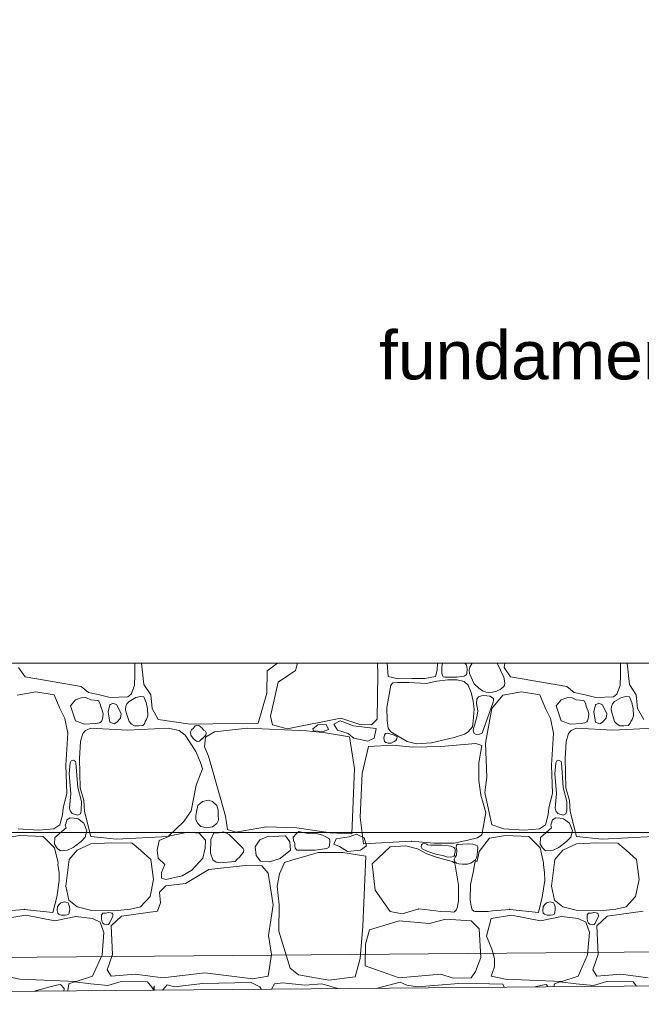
# Model space of a CAD drawing. Header units: millimetres. Extents: x -573548 to 674770, y -184010 to -47794.
# Tile 148 of 181: x 113894 to 115814, y -105553 to -102510. Entities that reach past the tile are written whole.
import ezdxf
from ezdxf.enums import TextEntityAlignment as Align

# ---------------------------------------------------------------- set-up
doc = ezdxf.new("R2010")
doc.units = ezdxf.units.MM
for name, color, linetype, lineweight in [('A.02 RZUT PIWNICY_is$0$_HATCH_Nr_pióra__18', 8, 'Continuous', 9), ('A.02 RZUT PIWNICY_is$0$OBRYS PARTERU#1_Nr_pióra__1', 8, 'Continuous', 9), ('A.02 RZUT PIWNICY_is$0$opisy inne_Nr_pióra__1', 8, 'Continuous', 9), ('A.02 RZUT PIWNICY_is$0$Structural - Bearing_Nr_pióra__21', 8, 'Continuous', 9), ('A.02 RZUT PIWNICY_is$0$Structural - Grid', 8, 'Continuous', 9), ('A.02 RZUT PIWNICY_is$0$Structural - Grid_Nr_pióra__17', 8, 'Continuous', 9)]:
    doc.layers.add(name, color=color, linetype=linetype, lineweight=lineweight)
doc.styles.add('A.02 RZUT PIWNICY_is$0$STYL_AUTOMATYCZNY_1', font='arial.ttf')

# ---------------------------------------------------------------- blocks, each defined once
blk = doc.blocks.new('*X106')
at = {"layer": 'A.02 RZUT PIWNICY_is$0$_HATCH_Nr_pióra__18'}
for p, q in [((114819.6, -104533.9), (114820, -104498.1)), ((114840.6, -104498.1), (114847.4, -104564.7)), ((115228.8, -104521.7), (115260.8, -104498.1)), ((115322.1, -104498.1), (115316.3, -104520.9)), ((115570.6, -104532.5), (115569.9, -104498.1)), ((115599.1, -104498.1), (115602.8, -104539.9)), ((115753.7, -104519.8), (115755.3, -104498.1)), ((115770.3, -104498.1), (115768.3, -104509.2)), ((115840.2, -104499.4), (115839.3, -104498.1)), ((115844.8, -104504.6), (115840.2, -104499.4)), ((115862.4, -104498.1), (115854.3, -104510.4)), ((115960, -104541.3), (115939.6, -104498.1)), ((115963.3, -104498.1), (115960.6, -104511.4)), ((116319.6, -104533.9), (116320, -104498.1)), ((116340.6, -104498.1), (116347.4, -104564.7)), ((114460.6, -104511.4), (114480.8, -104541.1)), ((114818.8, -104567.5), (114819.6, -104533.9)), ((115227.2, -104591.5), (115228.8, -104521.7)), ((115316.3, -104520.9), (115262.7, -104556.8)), ((115568.1, -104671.6), (115570.6, -104532.5)), ((115749, -104539.9), (115753.7, -104519.8)), ((115768.3, -104509.2), (115768, -104529.4)), ((115768, -104529.4), (115770.6, -104536.5)), ((115837.6, -104538.2), (115843, -104534.3)), ((115843, -104534.3), (115845, -104531)), ((115846.3, -104514.6), (115844.8, -104504.6)), ((115845, -104531), (115846.3, -104514.6)), ((115854.3, -104510.4), (115852.3, -104519.5)), ((115852.3, -104519.5), (115853.9, -104530.6)), ((115853.9, -104530.6), (115867.7, -104562.6)), ((115960.6, -104511.4), (115980.8, -104541.1)), ((116318.8, -104567.5), (116319.6, -104533.9)), ((114480.8, -104541.1), (114654.2, -104570.6)), ((114847.4, -104564.7), (114868.9, -104596.4)), ((115262.7, -104556.8), (115239.1, -104662.1)), ((115602.8, -104539.9), (115633.2, -104546.8)), ((115616.9, -104559.2), (115610.6, -104566.1)), ((115631.9, -104558.6), (115616.9, -104559.2)), ((115666.7, -104558.1), (115631.9, -104558.6)), ((115633.2, -104546.8), (115675.6, -104546.2)), ((115719.7, -104561.4), (115666.7, -104558.1)), ((115675.6, -104546.2), (115715.8, -104546.1)), ((115715.8, -104546.1), (115749, -104539.9)), ((115753, -104554.1), (115719.7, -104561.4)), ((115786.9, -104549.4), (115753, -104554.1)), ((115770.6, -104536.5), (115772.2, -104540.4)), ((115772.2, -104540.4), (115777.1, -104541.3)), ((115777.1, -104541.3), (115814.8, -104541.3)), ((115815.4, -104549.9), (115786.9, -104549.4)), ((115814.8, -104541.3), (115830.4, -104540)), ((115837.4, -104554.8), (115815.4, -104549.9)), ((115830.4, -104540), (115837.6, -104538.2)), ((115849.3, -104566.1), (115837.4, -104554.8)), ((115867.7, -104562.6), (115882.4, -104575.3)), ((115962.9, -104559.5), (115960, -104541.3)), ((115961.8, -104567.3), (115962.9, -104559.5)), ((115980.8, -104541.1), (116154.2, -104570.6)), ((116347.4, -104564.7), (116368.9, -104596.4)), ((114514.3, -104586.9), (114456.5, -104597.7)), ((114571.2, -104596), (114514.3, -104586.9)), ((114654.2, -104570.6), (114677.1, -104588.8)), ((114677.1, -104588.8), (114706.8, -104595.7)), ((114798.7, -104602.2), (114808.8, -104593.7)), ((114808.8, -104593.7), (114818.8, -104567.5)), ((115201.2, -104683.9), (115227.2, -104591.5)), ((115610.6, -104566.1), (115598.6, -104635.9)), ((115859.1, -104588.9), (115849.3, -104566.1)), ((115864.7, -104615.6), (115859.1, -104588.9)), ((115882.4, -104575.3), (115894, -104584.3)), ((115894, -104584.3), (115905.3, -104588.5)), ((115905.3, -104588.5), (115912.3, -104589)), ((115912.3, -104589), (115924.4, -104588.1)), ((115924.4, -104588.1), (115937, -104585.1)), ((115937, -104585.1), (115948.9, -104579.9)), ((115948.9, -104579.9), (115959, -104571.7)), ((116014.3, -104586.9), (115956.5, -104597.7)), ((115959, -104571.7), (115961.8, -104567.3)), ((116071.2, -104596), (116014.3, -104586.9)), ((116154.2, -104570.6), (116177.1, -104588.8)), ((116177.1, -104588.8), (116206.8, -104595.7)), ((116298.7, -104602.2), (116308.8, -104593.7)), ((116308.8, -104593.7), (116318.8, -104567.5)), ((114588.2, -104638.1), (114571.2, -104596)), ((114636.5, -104611.3), (114621.2, -104630.7)), ((114654.1, -104605.3), (114636.5, -104611.3)), ((114667.4, -104604.3), (114654.1, -104605.3)), ((114670.3, -104605.6), (114667.4, -104604.3)), ((114683.5, -104611.3), (114670.3, -104605.6)), ((114705.1, -104613.8), (114683.5, -104611.3)), ((114709.1, -104615.8), (114705.1, -104613.8)), ((114706.8, -104595.7), (114743.5, -104604.1)), ((114713, -104625), (114709.1, -104615.8)), ((114714.5, -104632.8), (114713, -104625)), ((114753.1, -104621.6), (114743, -104627)), ((114743.5, -104604.1), (114798.7, -104602.2)), ((114764.8, -104627), (114753.1, -104621.6)), ((114795.2, -104623.8), (114792.6, -104632.7)), ((114802, -104616.7), (114795.2, -104623.8)), ((114823.2, -104604.2), (114802, -104616.7)), ((114837.8, -104601), (114823.2, -104604.2)), ((114848.1, -104602.4), (114837.8, -104601)), ((114852.3, -104612.5), (114848.1, -104602.4)), ((114855.3, -104620.3), (114852.3, -104612.5)), ((114858.8, -104639.1), (114855.3, -104620.3)), ((114868.9, -104596.4), (114873, -104638.1)), ((115867.8, -104640.9), (115864.7, -104615.6)), ((115876.5, -104610.1), (115875.4, -104622.9)), ((115875.4, -104622.9), (115879.2, -104646.2)), ((115881.7, -104602.9), (115876.5, -104610.1)), ((115890.5, -104599.3), (115881.7, -104602.9)), ((115898.4, -104598.3), (115890.5, -104599.3)), ((115892.5, -104714.5), (115927.1, -104619.4)), ((115916, -104600.2), (115898.4, -104598.3)), ((115927.3, -104607.7), (115916, -104600.2)), ((115956.5, -104597.7), (115922.2, -104638.1)), ((115927.1, -104619.4), (115927.8, -104612.3)), ((115927.8, -104612.3), (115927.3, -104607.7)), ((116088.2, -104638.1), (116071.2, -104596)), ((116136.5, -104611.3), (116121.2, -104630.7)), ((116154.1, -104605.3), (116136.5, -104611.3)), ((116167.4, -104604.3), (116154.1, -104605.3)), ((116170.3, -104605.6), (116167.4, -104604.3)), ((116183.5, -104611.3), (116170.3, -104605.6)), ((116205.1, -104613.8), (116183.5, -104611.3)), ((116209.1, -104615.8), (116205.1, -104613.8)), ((116206.8, -104595.7), (116243.5, -104604.1)), ((116213, -104625), (116209.1, -104615.8)), ((116214.5, -104632.8), (116213, -104625)), ((116253.1, -104621.6), (116243, -104627)), ((116243.5, -104604.1), (116298.7, -104602.2)), ((116264.8, -104627), (116253.1, -104621.6)), ((116295.2, -104623.8), (116292.6, -104632.7)), ((116302, -104616.7), (116295.2, -104623.8)), ((116323.2, -104604.2), (116302, -104616.7)), ((116337.8, -104601), (116323.2, -104604.2)), ((116348.1, -104602.4), (116337.8, -104601)), ((116352.3, -104612.5), (116348.1, -104602.4)), ((116355.3, -104620.3), (116352.3, -104612.5)), ((116358.8, -104639.1), (116355.3, -104620.3)), ((116368.9, -104596.4), (116373, -104638.1)), ((114603.4, -104669.1), (114588.2, -104638.1)), ((114621.2, -104630.7), (114636.5, -104676.9)), ((114719.7, -104646.3), (114714.5, -104632.8)), ((114722.3, -104656.3), (114719.7, -104646.3)), ((114743, -104627), (114737.6, -104648.9)), ((114737.6, -104648.9), (114743, -104680.6)), ((114778, -104655.1), (114764.8, -104627)), ((114776, -104668.3), (114778, -104655.1)), ((114792.6, -104632.7), (114791.3, -104641.5)), ((114791.3, -104641.5), (114792.9, -104651.3)), ((114792.9, -104651.3), (114802, -104678.6)), ((114859.8, -104661.3), (114858.8, -104639.1)), ((114873, -104638.1), (114892.4, -104672)), ((115598.6, -104635.9), (115599.1, -104675.5)), ((115865.2, -104677.8), (115867.8, -104640.9)), ((115879.2, -104646.2), (115877.3, -104658.6)), ((115922.2, -104638.1), (115902.8, -104745.5)), ((116103.4, -104669.1), (116088.2, -104638.1)), ((116121.2, -104630.7), (116136.5, -104676.9)), ((116219.7, -104646.3), (116214.5, -104632.8)), ((116222.3, -104656.3), (116219.7, -104646.3)), ((116243, -104627), (116237.6, -104648.9)), ((116237.6, -104648.9), (116243, -104680.6)), ((116278, -104655.1), (116264.8, -104627)), ((116276, -104668.3), (116278, -104655.1)), ((116292.6, -104632.7), (116291.3, -104641.5)), ((116291.3, -104641.5), (116292.9, -104651.3)), ((116292.9, -104651.3), (116302, -104678.6)), ((116359.8, -104661.3), (116358.8, -104639.1)), ((116373, -104638.1), (116392.4, -104672)), ((114612.9, -104714.5), (114603.4, -104669.1)), ((114636.5, -104676.9), (114664.5, -104686.4)), ((114664.5, -104686.4), (114698.4, -104684.4)), ((114698.4, -104684.4), (114710.3, -104682.3)), ((114710.3, -104682.3), (114716.1, -104680)), ((114716.1, -104680), (114717.8, -104676.9)), ((114717.8, -104676.9), (114720.1, -104670.3)), ((114720.1, -104670.3), (114722.3, -104656.3)), ((114743, -104680.6), (114756, -104686.1)), ((114756, -104686.1), (114764.8, -104680.6)), ((114764.8, -104680.6), (114776, -104668.3)), ((114802, -104678.6), (114809.7, -104686.9)), ((114847.3, -104688.1), (114850.3, -104684.1)), ((114850.3, -104684.1), (114852.3, -104678.6)), ((114852.3, -104678.6), (114856, -104672.2)), ((114856, -104672.2), (114859.8, -104661.3)), ((114892.4, -104672), (114991, -104687.3)), ((114991, -104687.3), (115201.2, -104683.9)), ((115239.1, -104662.1), (115245.3, -104688.9)), ((115290.7, -104701.3), (115455.9, -104668.3)), ((115454.3, -104676.2), (115434.2, -104686.5)), ((115434.2, -104686.5), (115446, -104705.1)), ((115495.6, -104691.9), (115454.3, -104676.2)), ((115455.9, -104668.3), (115515.3, -104688.1)), ((115550.8, -104688.9), (115568.1, -104671.6)), ((115599.1, -104675.5), (115602.4, -104698.8)), ((115862.6, -104695.3), (115865.2, -104677.8)), ((115874.7, -104672.9), (115864.5, -104704.3)), ((115877.3, -104658.6), (115874.7, -104672.9)), ((116112.9, -104714.5), (116103.4, -104669.1)), ((116136.5, -104676.9), (116164.5, -104686.4)), ((116164.5, -104686.4), (116198.4, -104684.4)), ((116198.4, -104684.4), (116210.3, -104682.3)), ((116210.3, -104682.3), (116216.1, -104680)), ((116216.1, -104680), (116217.8, -104676.9)), ((116217.8, -104676.9), (116220.1, -104670.3)), ((116220.1, -104670.3), (116222.3, -104656.3)), ((116243, -104680.6), (116256, -104686.1)), ((116256, -104686.1), (116264.8, -104680.6)), ((116264.8, -104680.6), (116276, -104668.3)), ((116302, -104678.6), (116309.7, -104686.9)), ((116347.3, -104688.1), (116350.3, -104684.1)), ((116350.3, -104684.1), (116352.3, -104678.6)), ((116352.3, -104678.6), (116356, -104672.2)), ((116356, -104672.2), (116359.8, -104661.3)), ((114606.7, -104813.2), (114612.9, -104714.5)), ((114659.2, -104716.1), (114652.1, -104740.9)), ((114667.8, -104706.2), (114659.2, -104716.1)), ((114684.3, -104698.8), (114667.8, -104706.2)), ((114796.6, -104705), (114684.3, -104698.8)), ((114922.4, -104698.8), (114796.6, -104705)), ((114809.7, -104686.9), (114818.4, -104691.6)), ((114818.4, -104691.6), (114830.8, -104691.7)), ((114830.8, -104691.7), (114844.5, -104691.4)), ((114844.5, -104691.4), (114847.3, -104688.1)), ((114956.8, -104706.2), (114922.4, -104698.8)), ((114975.8, -104721.1), (114956.8, -104706.2)), ((114995, -104704.9), (114991.5, -104710.4)), ((114991.5, -104710.4), (114993.3, -104720.8)), ((115001, -104698.8), (114995, -104704.9)), ((115006.5, -104691.7), (115001, -104698.8)), ((115011.8, -104689.5), (115006.5, -104691.7)), ((115017.1, -104690.6), (115011.8, -104689.5)), ((115027.8, -104698.8), (115017.1, -104690.6)), ((115032.4, -104705.3), (115027.8, -104698.8)), ((115037.3, -104707.9), (115032.4, -104705.3)), ((115040.4, -104713.2), (115037.3, -104707.9)), ((115066.2, -104710.8), (115038.5, -104727.3)), ((115039.6, -104720.4), (115040.4, -104713.2)), ((115168.1, -104698.8), (115066.2, -104710.8)), ((115350.2, -104707.9), (115168.1, -104698.8)), ((115245.3, -104688.9), (115290.7, -104701.3)), ((115408.4, -104713.3), (115350.2, -104707.9)), ((115369.5, -104701.7), (115384.7, -104689.4)), ((115371.9, -104707.1), (115369.5, -104701.7)), ((115401.9, -104709.5), (115371.9, -104707.1)), ((115384.7, -104689.4), (115411.2, -104688.4)), ((115418, -104703.1), (115401.9, -104709.5)), ((115483, -104726.4), (115408.4, -104713.3)), ((115411.2, -104688.4), (115418, -104703.1)), ((115446, -104705.1), (115478.9, -104715.9)), ((115478.9, -104715.9), (115496.1, -104730.6)), ((115537.8, -104697.7), (115495.6, -104691.9)), ((115515.3, -104688.1), (115550.8, -104688.9)), ((115565.2, -104700.7), (115537.8, -104697.7)), ((115558.9, -104730.6), (115565.2, -104700.7)), ((115594.3, -104715.4), (115591.5, -104720.5)), ((115601, -104714.3), (115594.3, -104715.4)), ((115620.5, -104720.5), (115601, -104714.3)), ((115602.4, -104698.8), (115610.6, -104710.3)), ((115610.6, -104710.3), (115641.2, -104729.5)), ((115838.3, -104718.1), (115849.3, -104710.3)), ((115849.3, -104710.3), (115862.6, -104695.3)), ((115864.5, -104704.3), (115866.8, -104714.9)), ((115866.8, -104714.9), (115873.9, -104718.7)), ((115884.2, -104718.2), (115892.5, -104714.5)), ((116106.7, -104813.2), (116112.9, -104714.5)), ((116159.2, -104716.1), (116152.1, -104740.9)), ((116167.8, -104706.2), (116159.2, -104716.1)), ((116184.3, -104698.8), (116167.8, -104706.2)), ((116296.6, -104705), (116184.3, -104698.8)), ((116422.4, -104698.8), (116296.6, -104705)), ((116309.7, -104686.9), (116318.4, -104691.6)), ((116318.4, -104691.6), (116330.8, -104691.7)), ((116330.8, -104691.7), (116344.5, -104691.4)), ((116344.5, -104691.4), (116347.3, -104688.1)), ((114652.1, -104740.9), (114649.3, -104792.9)), ((115008.4, -104771), (114975.8, -104721.1)), ((114993.3, -104720.8), (115001, -104731.8)), ((115001, -104731.8), (115010.3, -104739.2)), ((115010.3, -104739.2), (115015, -104740.6)), ((115015, -104740.6), (115019.9, -104739.1)), ((115019.9, -104739.1), (115023.3, -104735.6)), ((115023.3, -104735.6), (115027.8, -104731.8)), ((115027.8, -104731.8), (115039.6, -104720.4)), ((115038.5, -104727.3), (115035.6, -104756.6)), ((115498, -104823.5), (115483, -104726.4)), ((115496.1, -104730.6), (115539.2, -104739.4)), ((115539.2, -104739.4), (115558.9, -104730.6)), ((115591.5, -104720.5), (115588.7, -104729.7)), ((115588.7, -104729.7), (115591.5, -104740.7)), ((115591.5, -104740.7), (115595.5, -104743.6)), ((115595.5, -104743.6), (115602.2, -104745.2)), ((115602.2, -104745.2), (115612.1, -104745.7)), ((115612.1, -104745.7), (115620.5, -104740.7)), ((115629.9, -104726.5), (115620.5, -104720.5)), ((115620.5, -104740.7), (115626.6, -104737.2)), ((115626.6, -104737.2), (115629.4, -104732.6)), ((115629.4, -104732.6), (115629.9, -104726.5)), ((115641.2, -104729.5), (115661.6, -104740.7)), ((115661.6, -104740.7), (115690.1, -104747.3)), ((115690.1, -104747.3), (115736.6, -104744.7)), ((115736.6, -104744.7), (115771.5, -104736.1)), ((115873.3, -104746.3), (115764.6, -104755.7)), ((115771.5, -104736.1), (115805.8, -104728.6)), ((115805.8, -104728.6), (115838.3, -104718.1)), ((115891.5, -104753.1), (115873.3, -104746.3)), ((115873.9, -104718.7), (115884.2, -104718.2)), ((115902.8, -104745.5), (115906.9, -104850.7)), ((116152.1, -104740.9), (116149.3, -104792.9)), ((115022.8, -104804.9), (115008.4, -104771)), ((115035.6, -104756.6), (115047.4, -104785.9)), ((115541.8, -104756.1), (115522.4, -104839)), ((115616.5, -104751.6), (115541.8, -104756.1)), ((115678.7, -104758.5), (115616.5, -104751.6)), ((115764.6, -104755.7), (115678.7, -104758.5)), ((115883, -104806.6), (115891.5, -104753.1)), ((114620.4, -104806.6), (114617.3, -104840.2)), ((114623.5, -104800.7), (114620.4, -104806.6)), ((114630.1, -104798.3), (114623.5, -104800.7)), ((114636.4, -104802.5), (114630.1, -104798.3)), ((114638.1, -104806.6), (114636.4, -104802.5)), ((114643.4, -104882.3), (114638.1, -104806.6)), ((114649.3, -104792.9), (114651.3, -104883.3)), ((115028.6, -104824.7), (115022.8, -104804.9)), ((115047.4, -104785.9), (115083.1, -104912.2)), ((115882.1, -104860.8), (115883, -104806.6)), ((116120.4, -104806.6), (116117.3, -104840.2)), ((116123.5, -104800.7), (116120.4, -104806.6)), ((116130.1, -104798.3), (116123.5, -104800.7)), ((116136.4, -104802.5), (116130.1, -104798.3)), ((116138.1, -104806.6), (116136.4, -104802.5)), ((116143.4, -104882.3), (116138.1, -104806.6)), ((116149.3, -104792.9), (116151.3, -104883.3)), ((114610, -104900.7), (114606.7, -104813.2)), ((115009.6, -104875.5), (115028.6, -104824.7)), ((115490.1, -105026.2), (115498, -104823.5)), ((116110, -104900.7), (116106.7, -104813.2)), ((114617.3, -104840.2), (114621.9, -104901)), ((115522.4, -104839), (115515.9, -104974.7)), ((115888.5, -104906.1), (115882.1, -104860.8)), ((115906.9, -104850.7), (115901.2, -104898.2)), ((116117.3, -104840.2), (116121.9, -104901)), ((114654.7, -104925.7), (114643.4, -104882.3)), ((114651.3, -104883.3), (114662.5, -104923)), ((114993.9, -104954.7), (115009.6, -104875.5)), ((115901.2, -104898.2), (115922.2, -104998.1)), ((116154.7, -104925.7), (116143.4, -104882.3)), ((116151.3, -104883.3), (116162.5, -104923)), ((114598.9, -104945.7), (114610, -104900.7)), ((114621.9, -104901), (114618.3, -104947)), ((114654.5, -104954.7), (114654.7, -104925.7)), ((114662.5, -104923), (114664.5, -104957.2)), ((115029.4, -104926.4), (115014.8, -104938.3)), ((115046.4, -104921.5), (115029.4, -104926.4)), ((115060.2, -104925.7), (115046.4, -104921.5)), ((115073.5, -104938.3), (115060.2, -104925.7)), ((115083.1, -104912.2), (115100.4, -104971.7)), ((115895.5, -104931.4), (115888.5, -104906.1)), ((116098.9, -104945.7), (116110, -104900.7)), ((116121.9, -104901), (116118.3, -104947)), ((116154.5, -104954.7), (116154.7, -104925.7)), ((116162.5, -104923), (116164.5, -104957.2)), ((114596.8, -104967.1), (114598.9, -104945.7)), ((114618.3, -104947), (114620.4, -104954.7)), ((114620.4, -104954.7), (114626.5, -104963.3)), ((114651.6, -104964.1), (114654.5, -104954.7)), ((114664.5, -104957.2), (114684.3, -105034.4)), ((114971.6, -104988.2), (114993.9, -104954.7)), ((115010.1, -104957.8), (115008.2, -104969.9)), ((115014.8, -104938.3), (115010.1, -104957.8)), ((115077.3, -104952.7), (115073.5, -104938.3)), ((115077.8, -104968.3), (115077.3, -104952.7)), ((115904.4, -104961.4), (115895.5, -104931.4)), ((116096.8, -104967.1), (116098.9, -104945.7)), ((116118.3, -104947), (116120.4, -104954.7)), ((116120.4, -104954.7), (116126.5, -104963.3)), ((116151.6, -104964.1), (116154.5, -104954.7)), ((116164.5, -104957.2), (116184.3, -105034.4)), ((114588.2, -104998.1), (114596.8, -104967.1)), ((114610.3, -104982.5), (114607.3, -104991.5)), ((114620.4, -104975.9), (114610.3, -104982.5)), ((114632.7, -104977.4), (114620.4, -104975.9)), ((114626.5, -104963.3), (114643.1, -104968.4)), ((114644.4, -104979.3), (114632.7, -104977.4)), ((114643.1, -104968.4), (114651.6, -104964.1)), ((114662.8, -104993.1), (114644.4, -104979.3)), ((114922.4, -105034.4), (114971.6, -104988.2)), ((115008.2, -104969.9), (115008, -104982.3)), ((115008, -104982.3), (115014.8, -104993.5)), ((115073.5, -104993.5), (115077.9, -104983.3)), ((115077.9, -104983.3), (115077.8, -104968.3)), ((115100.4, -104971.7), (115106.2, -105012.5)), ((115515.9, -104974.7), (115525.9, -105056.4)), ((115891.5, -105028.7), (115904.4, -104961.4)), ((116088.2, -104998.1), (116096.8, -104967.1)), ((116110.3, -104982.5), (116107.3, -104991.5)), ((116120.4, -104975.9), (116110.3, -104982.5)), ((116132.7, -104977.4), (116120.4, -104975.9)), ((116126.5, -104963.3), (116143.1, -104968.4)), ((116144.4, -104979.3), (116132.7, -104977.4)), ((116143.1, -104968.4), (116151.6, -104964.1)), ((116162.8, -104993.1), (116144.4, -104979.3)), ((114459.4, -105010.9), (114522.1, -105014.6)), ((114522.1, -105014.6), (114570, -105010.9)), ((114570, -105010.9), (114588.2, -104998.1)), ((114607.3, -105006.8), (114572.7, -105037.5)), ((114607.3, -104991.5), (114605, -104998.6)), ((114605, -104998.6), (114607.3, -105006.8)), ((114671.7, -105016.5), (114662.8, -104993.1)), ((114667, -105036.6), (114671.7, -105016.5)), ((114984, -105020.8), (114929.1, -105032.4)), ((115019.1, -105023.7), (114984, -105020.8)), ((115014.8, -104993.5), (115023.5, -105002.9)), ((115023.5, -105002.9), (115042.1, -105007.5)), ((115042.1, -105007.5), (115059.8, -105004.1)), ((115059.8, -105004.1), (115073.5, -104993.5)), ((115094.3, -105019.3), (115079.9, -105023)), ((115111.6, -105027.8), (115094.3, -105019.3)), ((115106.2, -105012.5), (115132.2, -105021.2)), ((115132.2, -105021.2), (115226.3, -105003.9)), ((115226.3, -105003.9), (115320, -105007.2)), ((115320, -105007.2), (115423.7, -105022.9)), ((115326, -105018.5), (115320, -105024.1)), ((115339, -105021.5), (115326, -105018.5)), ((115922.2, -104998.1), (115959.4, -105010.9)), ((115959.4, -105010.9), (116022.1, -105014.6)), ((116022.1, -105014.6), (116070, -105010.9)), ((116070, -105010.9), (116088.2, -104998.1)), ((116107.3, -105006.8), (116072.7, -105037.5)), ((116107.3, -104991.5), (116105, -104998.6)), ((116105, -104998.6), (116107.3, -105006.8)), ((116171.7, -105016.5), (116162.8, -104993.1)), ((116167, -105036.6), (116171.7, -105016.5)), ((114415.2, -105039), (114465.1, -105031.1)), ((114465.1, -105031.1), (114537, -105034.4)), ((114537, -105034.4), (114571.9, -105069.5)), ((114572.7, -105037.5), (114571.7, -105057.8)), ((114629.3, -105068.4), (114653.7, -105049.6)), ((114653.7, -105049.6), (114667, -105036.6)), ((114684.3, -105034.4), (114763.2, -105042.7)), ((114763.2, -105042.7), (114922.4, -105034.4)), ((114894.9, -105046), (114888.6, -105075.9)), ((114929.1, -105032.4), (114894.9, -105046)), ((115037.7, -105045.1), (115019.1, -105023.7)), ((115037.3, -105069.9), (115037.7, -105045.1)), ((115054.4, -105043.1), (115053.8, -105085.6)), ((115063.7, -105022.4), (115054.4, -105043.1)), ((115079.9, -105023), (115063.7, -105022.4)), ((115154.5, -105070.7), (115111.6, -105027.8)), ((115205.7, -105043.9), (115191.9, -105066.2)), ((115227.2, -105034.8), (115205.7, -105043.9)), ((115285, -105032.4), (115227.2, -105034.8)), ((115298.6, -105050.1), (115285, -105032.4)), ((115300.9, -105076.1), (115298.6, -105050.1)), ((115320, -105024.1), (115308.5, -105036)), ((115308.5, -105036), (115309.5, -105047.9)), ((115309.5, -105047.9), (115314.3, -105054.8)), ((115356.8, -105024.4), (115339, -105021.5)), ((115377, -105024.1), (115356.8, -105024.4)), ((115399.9, -105030.1), (115377, -105024.1)), ((115409.7, -105035.6), (115399.9, -105030.1)), ((115419, -105040.1), (115409.7, -105035.6)), ((115422.5, -105044), (115419, -105040.1)), ((115422.6, -105052.5), (115422.5, -105044)), ((115423.7, -105022.9), (115490.1, -105026.2)), ((115434.3, -105057.9), (115442.1, -105041.6)), ((115442.1, -105041.6), (115482.4, -105035.6)), ((115482.4, -105035.6), (115504.1, -105026.6)), ((115504.1, -105026.6), (115528.2, -105038.6)), ((115525.9, -105056.4), (115673.7, -105048.9)), ((115528.2, -105038.6), (115536, -105063.3)), ((115673.7, -105048.9), (115744, -105054.2)), ((115806.8, -105054.2), (115848.5, -105045.9)), ((115848.5, -105045.9), (115878.8, -105038.7)), ((115878.8, -105038.7), (115891.5, -105028.7)), ((115883.7, -105080.1), (115915.2, -105039)), ((115915.2, -105039), (115965.1, -105031.1)), ((115965.1, -105031.1), (116037, -105034.4)), ((116037, -105034.4), (116071.9, -105069.5)), ((116072.7, -105037.5), (116071.7, -105057.8)), ((116129.3, -105068.4), (116153.7, -105049.6)), ((116153.7, -105049.6), (116167, -105036.6)), ((116184.3, -105034.4), (116263.2, -105042.7)), ((116263.2, -105042.7), (116422.4, -105034.4)), ((114571.7, -105057.8), (114578.8, -105068.8)), ((114571.9, -105069.5), (114582.6, -105115.1)), ((114578.8, -105068.8), (114588.8, -105078.3)), ((114588.8, -105078.3), (114611.7, -105076.5)), ((114611.7, -105076.5), (114629.3, -105068.4)), ((114642.2, -105076.5), (114617.1, -105105)), ((114684.3, -105057.1), (114642.2, -105076.5)), ((114747.1, -105053.8), (114684.3, -105057.1)), ((114811.5, -105054.2), (114747.1, -105053.8)), ((114837.1, -105076.5), (114811.5, -105054.2)), ((114869.3, -105105.4), (114837.1, -105076.5)), ((114888.6, -105075.9), (114892, -105100.9)), ((115030.1, -105100.6), (115037.3, -105069.9)), ((115156.1, -105075.1), (115154.5, -105070.7)), ((115155.1, -105082.1), (115156.1, -105075.1)), ((115191.9, -105066.2), (115194.6, -105093)), ((115268.9, -105101.7), (115300.9, -105076.1)), ((115314.3, -105054.8), (115314.1, -105062.1)), ((115314.1, -105062.1), (115315, -105070.5)), ((115315, -105070.5), (115320, -105076.1)), ((115320, -105076.1), (115377, -105076.1)), ((115377, -105076.1), (115413.3, -105071.6)), ((115413.3, -105071.6), (115419.8, -105067.2)), ((115419.8, -105067.2), (115421.7, -105059.2)), ((115421.7, -105059.2), (115422.6, -105052.5)), ((115451.7, -105065.1), (115434.3, -105057.9)), ((115477, -105080.7), (115451.7, -105065.1)), ((115517.3, -105075.9), (115477, -105080.7)), ((115536, -105063.3), (115517.3, -105075.9)), ((115608.2, -105065.6), (115552.7, -105118.4)), ((115656.8, -105062.9), (115608.2, -105065.6)), ((115693.1, -105072.7), (115656.8, -105062.9)), ((115721.7, -105087.4), (115693.1, -105072.7)), ((115705.4, -105059.8), (115704.3, -105066.4)), ((115704.3, -105066.4), (115707.1, -105072.7)), ((115708.3, -105056.5), (115705.4, -105059.8)), ((115707.1, -105072.7), (115725.1, -105080.2)), ((115714.3, -105055.9), (115708.3, -105056.5)), ((115718.6, -105056.7), (115714.3, -105055.9)), ((115721.9, -105058.3), (115718.6, -105056.7)), ((115723.6, -105060.2), (115721.9, -105058.3)), ((115734.4, -105061.1), (115723.6, -105060.2)), ((115725.1, -105080.2), (115750.1, -105088.3)), ((115767.6, -105061), (115734.4, -105061.1)), ((115744, -105054.2), (115806.8, -105054.2)), ((115788.8, -105062.9), (115767.6, -105061)), ((115797.2, -105064.3), (115788.8, -105062.9)), ((115804.9, -105067.9), (115797.2, -105064.3)), ((115807.9, -105070.7), (115804.9, -105067.9)), ((115809.8, -105074.4), (115807.9, -105070.7)), ((115808.9, -105083), (115809.3, -105078.6)), ((115809.3, -105078.6), (115809.8, -105074.4)), ((115813.3, -105061), (115812.9, -105067.3)), ((115812.9, -105067.3), (115814.8, -105077.4)), ((115816.4, -105058), (115813.3, -105061)), ((115814.8, -105077.4), (115813.8, -105092.3)), ((115820.1, -105058.4), (115816.4, -105058)), ((115833.4, -105057.4), (115820.1, -105058.4)), ((115852, -105056.6), (115833.4, -105057.4)), ((115864.2, -105057.7), (115852, -105056.6)), ((115873.3, -105061), (115864.2, -105057.7)), ((115877.3, -105061.5), (115873.3, -105061)), ((115876, -105097.5), (115878.7, -105081)), ((115879.3, -105066), (115877.3, -105061.5)), ((115877.4, -105109.9), (115883.7, -105080.1)), ((115878.7, -105081), (115879.3, -105066)), ((116071.7, -105057.8), (116078.8, -105068.8)), ((116071.9, -105069.5), (116082.6, -105115.1)), ((116078.8, -105068.8), (116088.8, -105078.3)), ((116088.8, -105078.3), (116111.7, -105076.5)), ((116111.7, -105076.5), (116129.3, -105068.4)), ((116142.2, -105076.5), (116117.1, -105105)), ((116184.3, -105057.1), (116142.2, -105076.5)), ((116247.1, -105053.8), (116184.3, -105057.1)), ((116311.5, -105054.2), (116247.1, -105053.8)), ((116337.1, -105076.5), (116311.5, -105054.2)), ((116369.3, -105105.4), (116337.1, -105076.5)), ((114617.1, -105105), (114607.1, -105187.2)), ((114877.9, -105166.9), (114869.3, -105105.4)), ((114892, -105100.9), (114912.6, -105121.1)), ((114996, -105138.4), (115030.1, -105100.6)), ((115053.8, -105085.6), (115061.3, -105106.4)), ((115061.3, -105106.4), (115070.9, -105113.4)), ((115083.9, -105115.7), (115130.2, -105111.3)), ((115130.2, -105111.3), (115136.5, -105104.3)), ((115136.4, -105104.6), (115143.4, -105098.4)), ((115143.4, -105098.4), (115150.3, -105089.1)), ((115150.3, -105089.1), (115155.1, -105082.1)), ((115194.6, -105093), (115207.8, -105110)), ((115207.8, -105110), (115236.2, -105112.8)), ((115236.2, -105112.8), (115268.9, -105101.7)), ((115307.7, -105106.2), (115282, -105114)), ((115347.7, -105094.7), (115307.7, -105106.2)), ((115385.7, -105083.1), (115347.7, -105094.7)), ((115424.1, -105083.1), (115385.7, -105083.1)), ((115462.5, -105083.1), (115424.1, -105083.1)), ((115533.4, -105094.8), (115462.5, -105083.1)), ((115524, -105310.9), (115533.4, -105094.8)), ((115755, -105098.8), (115721.7, -105087.4)), ((115750.1, -105088.3), (115765.2, -105092.3)), ((115773.3, -105104.4), (115755, -105098.8)), ((115765.2, -105092.3), (115774.7, -105094)), ((115793.1, -105109.6), (115773.3, -105104.4)), ((115774.7, -105094), (115782.4, -105096.5)), ((115782.4, -105096.5), (115794.9, -105097.6)), ((115801.6, -105111.3), (115793.1, -105109.6)), ((115794.9, -105097.6), (115800.6, -105097.2)), ((115800.6, -105097.2), (115804.9, -105095.1)), ((115808.2, -105116.7), (115801.6, -105111.3)), ((115804.9, -105095.1), (115807, -105092.4)), ((115809, -105098), (115806.3, -105104.6)), ((115806.3, -105104.6), (115807.7, -105111.8)), ((115807, -105092.4), (115807.8, -105088.6)), ((115807.7, -105111.8), (115813.3, -105116.7)), ((115807.8, -105088.6), (115808.9, -105083)), ((115813.8, -105092.3), (115809, -105098)), ((115858, -105116.7), (115872, -105105.8)), ((115870.6, -105115.1), (115872.4, -105110.4)), ((115872, -105105.8), (115876, -105097.5)), ((115872.4, -105110.4), (115877.4, -105109.9)), ((116117.1, -105105), (116107.1, -105187.2)), ((116377.9, -105166.9), (116369.3, -105105.4)), ((114582.6, -105115.1), (114581.8, -105121.4)), ((114581.8, -105121.4), (114585.8, -105144.9)), ((114912.6, -105121.1), (114902.3, -105145.5)), ((114966.3, -105155.4), (114996, -105138.4)), ((115048.4, -105136), (114976.2, -105179.7)), ((115160.7, -105123.6), (115048.4, -105136)), ((115070.9, -105113.4), (115083.9, -105115.7)), ((115212.3, -105124.4), (115160.7, -105123.6)), ((115231.3, -105147.4), (115212.3, -105124.4)), ((115282, -105114), (115266.9, -105149.8)), ((115552.7, -105118.4), (115562.5, -105200.2)), ((115813.3, -105147.4), (115808.2, -105116.7)), ((115813.3, -105116.7), (115820.7, -105118.9)), ((115820.7, -105118.9), (115832.4, -105120)), ((115832.4, -105120), (115847.8, -105119.8)), ((115847.8, -105119.8), (115858, -105116.7)), ((115864.6, -105145.7), (115870.6, -105115.1)), ((116082.6, -105115.1), (116081.8, -105121.4)), ((116081.8, -105121.4), (116085.8, -105144.9)), ((114586.1, -105169.6), (114578.5, -105221.1)), ((114585.8, -105144.9), (114586.1, -105169.6)), ((114866.8, -105219.3), (114877.9, -105166.9)), ((114902.3, -105145.5), (114902.7, -105162.8)), ((114902.7, -105162.8), (114915.9, -105166.5)), ((114915.9, -105166.5), (114966.3, -105155.4)), ((115247.4, -105245.8), (115231.3, -105147.4)), ((115266.9, -105149.8), (115259.4, -105187.5)), ((115820, -105184.2), (115813.3, -105147.4)), ((115857, -105182.3), (115864.6, -105145.7)), ((116086.1, -105169.6), (116078.5, -105221.1)), ((116085.8, -105144.9), (116086.1, -105169.6)), ((116366.8, -105219.3), (116377.9, -105166.9)), ((114607.1, -105187.2), (114615.8, -105231.3)), ((114915.9, -105186.7), (114896.5, -105206.6)), ((114976.2, -105179.7), (114915.9, -105186.7)), ((115259.4, -105187.5), (115265.9, -105245.5)), ((115562.5, -105200.2), (115608.2, -105265.6)), ((115820, -105232.3), (115820, -105184.2)), ((115855.7, -105230.4), (115857, -105182.3)), ((116107.1, -105187.2), (116115.8, -105231.3)), ((114578.5, -105221.1), (114566.5, -105269.4)), ((114615.8, -105231.3), (114642.2, -105251.5)), ((114837.1, -105251.5), (114866.8, -105219.3)), ((114896.5, -105206.6), (114899.4, -105238.7)), ((115816.5, -105251.8), (115820, -105232.3)), ((115858.6, -105249.9), (115855.7, -105230.4)), ((116078.5, -105221.1), (116066.5, -105269.4)), ((116115.8, -105231.3), (116142.2, -105251.5)), ((116337.1, -105251.5), (116366.8, -105219.3)), ((114478.2, -105259.3), (114424.8, -105263.7)), ((114566.5, -105269.4), (114478.2, -105259.3)), ((114581, -105251.8), (114580.2, -105262.4)), ((114580.2, -105262.4), (114581.7, -105270.6)), ((114584.9, -105244.9), (114581, -105251.8)), ((114591.4, -105238.9), (114584.9, -105244.9)), ((114602.5, -105236.5), (114591.4, -105238.9)), ((114613.6, -105239), (114602.5, -105236.5)), ((114615.8, -105244.9), (114613.6, -105239)), ((114618.4, -105251.3), (114615.8, -105244.9)), ((114617.4, -105268.7), (114618.7, -105260.2)), ((114618.7, -105260.2), (114618.4, -105251.3)), ((114642.2, -105251.5), (114687.2, -105262.3)), ((114687.2, -105262.3), (114757, -105264.3)), ((114757, -105264.3), (114806.1, -105258.6)), ((114806.1, -105258.6), (114837.1, -105251.5)), ((114899.4, -105238.7), (114889.9, -105264.8)), ((115232.9, -105339.9), (115247.4, -105245.8)), ((115265.9, -105245.5), (115264.3, -105326.3)), ((115645.2, -105272.6), (115696.7, -105257.9)), ((115696.7, -105257.9), (115749.9, -105263.8)), ((115749.9, -105263.8), (115763.2, -105266.2)), ((115808.2, -105265.6), (115812.4, -105262.2)), ((115812.4, -105262.2), (115816.5, -105251.8)), ((115862.4, -105260.5), (115858.6, -105249.9)), ((115866.5, -105263.9), (115862.4, -105260.5)), ((115869.8, -105266.2), (115866.5, -105263.9)), ((115924.8, -105263.7), (115911.5, -105265.8)), ((115978.2, -105259.3), (115924.8, -105263.7)), ((116066.5, -105269.4), (115978.2, -105259.3)), ((116081, -105251.8), (116080.2, -105262.4)), ((116080.2, -105262.4), (116081.7, -105270.6)), ((116084.9, -105244.9), (116081, -105251.8)), ((116091.4, -105238.9), (116084.9, -105244.9)), ((116102.5, -105236.5), (116091.4, -105238.9)), ((116113.6, -105239), (116102.5, -105236.5)), ((116115.8, -105244.9), (116113.6, -105239)), ((116118.4, -105251.3), (116115.8, -105244.9)), ((116117.4, -105268.7), (116118.7, -105260.2)), ((116118.7, -105260.2), (116118.4, -105251.3)), ((116142.2, -105251.5), (116187.2, -105262.3)), ((116187.2, -105262.3), (116257, -105264.3)), ((116257, -105264.3), (116306.1, -105258.6)), ((116306.1, -105258.6), (116337.1, -105251.5)), ((114421, -105287.5), (114483.3, -105277.6)), ((114483.3, -105277.6), (114572.5, -105294.9)), ((114572.5, -105294.9), (114638.1, -105281.3)), ((114581.7, -105270.6), (114584.9, -105274.3)), ((114584.9, -105274.3), (114593.7, -105277.3)), ((114593.7, -105277.3), (114604.2, -105277.4)), ((114604.2, -105277.4), (114611, -105276.7)), ((114611, -105276.7), (114615.8, -105274.3)), ((114615.8, -105274.3), (114617.4, -105268.7)), ((114638.1, -105281.3), (114688.9, -105287.5)), ((114688.9, -105287.5), (114713.2, -105298.6)), ((114720.8, -105270.6), (114716.9, -105276.3)), ((114716.9, -105276.3), (114717.4, -105287.3)), ((114717.4, -105287.3), (114718.2, -105296.1)), ((114729.7, -105271.3), (114720.8, -105270.6)), ((114738.1, -105269.5), (114729.7, -105271.3)), ((114745, -105269.7), (114738.1, -105269.5)), ((114742, -105302.3), (114751.7, -105280.8)), ((114747.1, -105270.6), (114745, -105269.7)), ((114750.5, -105271.1), (114747.1, -105270.6)), ((114778.5, -105280), (114747.1, -105310.6)), ((114751.5, -105275.1), (114750.5, -105271.1)), ((114751.7, -105280.8), (114751.5, -105275.1)), ((114889.9, -105264.8), (114778.5, -105280)), ((115636.9, -105294.9), (115544.4, -105322.6)), ((115608.2, -105265.6), (115645.2, -105272.6)), ((115730.3, -105302.7), (115636.9, -105294.9)), ((115779.4, -105289.1), (115730.3, -105302.7)), ((115763.2, -105266.2), (115796.3, -105266.8)), ((115858.7, -105294.9), (115779.4, -105289.1)), ((115796.3, -105266.8), (115804.9, -105267.8)), ((115804.9, -105267.8), (115808.2, -105265.6)), ((115883.4, -105319.7), (115858.7, -105294.9)), ((115878.4, -105265.5), (115869.8, -105266.2)), ((115911.5, -105265.8), (115878.4, -105265.5)), ((115905.7, -105341.9), (115921, -105287.5)), ((115921, -105287.5), (115983.3, -105277.6)), ((115983.3, -105277.6), (116072.5, -105294.9)), ((116072.5, -105294.9), (116138.1, -105281.3)), ((116081.7, -105270.6), (116084.9, -105274.3)), ((116084.9, -105274.3), (116093.7, -105277.3)), ((116093.7, -105277.3), (116104.2, -105277.4)), ((116104.2, -105277.4), (116111, -105276.7)), ((116111, -105276.7), (116115.8, -105274.3)), ((116115.8, -105274.3), (116117.4, -105268.7)), ((116138.1, -105281.3), (116188.9, -105287.5)), ((116188.9, -105287.5), (116213.2, -105298.6)), ((116220.8, -105270.6), (116216.9, -105276.3)), ((116216.9, -105276.3), (116217.4, -105287.3)), ((116217.4, -105287.3), (116218.2, -105296.1)), ((116229.7, -105271.3), (116220.8, -105270.6)), ((116238.1, -105269.5), (116229.7, -105271.3)), ((116245, -105269.7), (116238.1, -105269.5)), ((116242, -105302.3), (116251.7, -105280.8)), ((116247.1, -105270.6), (116245, -105269.7)), ((116250.5, -105271.1), (116247.1, -105270.6)), ((116278.5, -105280), (116247.1, -105310.6)), ((116251.5, -105275.1), (116250.5, -105271.1)), ((116251.7, -105280.8), (116251.5, -105275.1)), ((116389.9, -105264.8), (116278.5, -105280)), ((114713.2, -105298.6), (114724, -105330.4)), ((114718.2, -105296.1), (114720.8, -105302.3)), ((114720.8, -105302.3), (114725.2, -105305.5)), ((114725.2, -105305.5), (114732.1, -105306.9)), ((114732.1, -105306.9), (114738.3, -105306)), ((114738.3, -105306), (114742, -105302.3)), ((114747.1, -105310.6), (114750.8, -105398.9)), ((115516.2, -105411.2), (115524, -105310.9)), ((115544.4, -105322.6), (115531.9, -105366.7)), ((115888.8, -105408.4), (115883.4, -105319.7)), ((116213.2, -105298.6), (116224, -105330.4)), ((116218.2, -105296.1), (116220.8, -105302.3)), ((116220.8, -105302.3), (116225.2, -105305.5)), ((116225.2, -105305.5), (116232.1, -105306.9)), ((116232.1, -105306.9), (116238.3, -105306)), ((116238.3, -105306), (116242, -105302.3)), ((116247.1, -105310.6), (116250.8, -105398.9)), ((114724, -105330.4), (114718.6, -105399.7)), ((115241.6, -105398.9), (115232.9, -105339.9)), ((115264.3, -105326.3), (115300.2, -105440.6)), ((115922.2, -105382), (115905.7, -105341.9)), ((116224, -105330.4), (116218.6, -105399.7)), ((115531.9, -105366.7), (115531.1, -105433.8)), ((115930.9, -105411.3), (115922.2, -105382)), ((114718.6, -105399.7), (114688.9, -105465.4)), ((114750.8, -105398.9), (114734.3, -105446)), ((115231.3, -105465.4), (115241.6, -105398.9)), ((115500.6, -105468), (115516.2, -105411.2)), ((115871.8, -105450.9), (115888.8, -105408.4)), ((115931.3, -105436.9), (115930.9, -105411.3)), ((116218.6, -105399.7), (116188.9, -105465.4)), ((116250.8, -105398.9), (116234.3, -105446)), ((114734.3, -105446), (114747.1, -105465.4)), ((115300.2, -105440.6), (115325.8, -105462.1)), ((115531.1, -105433.8), (115636.9, -105470.7)), ((115921, -105465.4), (115931.3, -105436.9)), ((116234.3, -105446), (116247.1, -105465.4)), ((114465.1, -105474.9), (114421, -105465.4)), ((114539, -105477.8), (114465.1, -105474.9)), ((114638.9, -105481.9), (114539, -105477.8)), ((114688.9, -105465.4), (114638.9, -105481.9)), ((114747.1, -105465.4), (114821, -105460)), ((114821, -105460), (114906, -105470.7)), ((114906, -105470.7), (115036.5, -105455.9)), ((115036.5, -105455.9), (115184.2, -105473.6)), ((115184.2, -105473.6), (115231.3, -105465.4)), ((115325.8, -105462.1), (115419.1, -105477.8)), ((115419.1, -105477.8), (115500.6, -105468)), ((115636.9, -105470.7), (115765.3, -105459.6)), ((115765.3, -105459.6), (115803.7, -105472)), ((115803.7, -105472), (115858.7, -105470.7)), ((115858.7, -105470.7), (115871.8, -105450.9)), ((115965.1, -105474.9), (115921, -105465.4)), ((116039, -105477.8), (115965.1, -105474.9)), ((116138.9, -105481.9), (116039, -105477.8)), ((116188.9, -105465.4), (116138.9, -105481.9)), ((116247.1, -105465.4), (116321, -105460)), ((116321, -105460), (116406, -105470.7)), ((114577.8, -105493.4), (114511.7, -105511.3)), ((114590.2, -105491.8), (114577.8, -105493.4)), ((114601.9, -105504.2), (114590.2, -105491.8)), ((114600.3, -105511.7), (114601.9, -105504.2)), ((114615.8, -105489.7), (114612.5, -105511.6)), ((114633.2, -105483.1), (114615.8, -105489.7)), ((114683.5, -105489.7), (114633.2, -105483.1)), ((114736.4, -105494.7), (114683.5, -105489.7)), ((114777.6, -105481.9), (114736.4, -105494.7)), ((114859.4, -105483.1), (114777.6, -105481.9)), ((114879.6, -105509.1), (114859.4, -105483.1)), ((114876.3, -105509.4), (114880, -105495.9)), ((114880, -105495.9), (114879.6, -105509.1)), ((114920, -105492.2), (114905.2, -105509.1)), ((114942.3, -105498.4), (114920, -105492.2)), ((115029.4, -105488.9), (114942.3, -105498.4)), ((115178.9, -105485.2), (115029.4, -105488.9)), ((115206.5, -105498.4), (115178.9, -105485.2)), ((115210.7, -105506.5), (115206.5, -105498.4)), ((115251.5, -105489.3), (115241.8, -105506.2)), ((115277.5, -105486.7), (115251.5, -105489.3)), ((115344.8, -105493.9), (115277.5, -105486.7)), ((115397.7, -105489.7), (115344.8, -105493.9)), ((115446.8, -105504.4), (115397.7, -105489.7)), ((115565.2, -105503.4), (115639.9, -105484)), ((115639.9, -105484), (115660.1, -105493.4)), ((115660.1, -105493.4), (115693.4, -105498.4)), ((115693.4, -105498.4), (115833.4, -105487.3)), ((115833.4, -105487.3), (115956.8, -105491)), ((115956.8, -105491), (115960.4, -105500)), ((116077.8, -105493.4), (116056.7, -105499.2)), ((116090.2, -105491.8), (116077.8, -105493.4)), ((116096.9, -105498.8), (116090.2, -105491.8)), ((116115.8, -105489.7), (116114.5, -105498.7)), ((116133.2, -105483.1), (116115.8, -105489.7)), ((116183.5, -105489.7), (116133.2, -105483.1)), ((116236.4, -105494.7), (116183.5, -105489.7)), ((116277.6, -105481.9), (116236.4, -105494.7)), ((116359.4, -105483.1), (116277.6, -105481.9)), ((116369.7, -105496.5), (116359.4, -105483.1)), ((116379.9, -105496.4), (116380, -105495.9)), ((116380, -105495.9), (116380, -105496.4)), ((114511.7, -105511.3), (114510, -105512.5))]:
    blk.add_line(p, q, dxfattribs=at)
for p in [(114743, -104627), (116243, -104627), (114764.8, -104680.6), (116264.8, -104680.6), (115027.8, -104731.8), (115673.7, -105048.9), (114478.2, -105259.3), (115696.7, -105257.9), (115866.5, -105263.9), (115866.5, -105263.9), (115978.2, -105259.3), (115808.2, -105265.6), (115808.2, -105265.6)]:
    blk.add_point(p, dxfattribs=at)
blk = doc.blocks.new('A.02 RZUT PIWNICY_is$0$Wypełnienie_14_1')
at = {"layer": 'A.02 RZUT PIWNICY_is$0$_HATCH_Nr_pióra__18'}
blk.add_blockref('*X106', (0, 0), dxfattribs=at)
blk = doc.blocks.new('A.02 RZUT PIWNICY_is$0$Standardowy znacznik osi_3')
at = {"layer": 'A.02 RZUT PIWNICY_is$0$Structural - Grid_Nr_pióra__17'}
blk.add_line((2962.2, 0), (40906.6, 0), dxfattribs=at)
at = {"layer": 'A.02 RZUT PIWNICY_is$0$Structural - Grid_Nr_pióra__17', "style": 'A.02 RZUT PIWNICY_is$0$STYL_AUTOMATYCZNY_1'}
for tag, p in [('AC_MarkerText_1_0', (-250, -335)), ('AC_MarkerText_1_1', (44118.7, -335))]:
    blk.add_attdef(tag, text='', height=350, rotation=180, dxfattribs=at).set_placement(p, align=Align.TOP_CENTER)
blk = doc.blocks.new('A.02 RZUT PIWNICY_is')
at = {"layer": 'A.02 RZUT PIWNICY_is$0$OBRYS PARTERU#1_Nr_pióra__1'}
blk.add_lwpolyline([(87547.3, -93022.2), (87547.3, -93622.2), (80856, -93622.2), (80856, -97482.2), (80306.7, -97482.2), (80306.7, -101132.2), (82397.3, -101132.2), (82397.3, -105082.2), (87537.3, -105082.2), (87537.3, -105471.8), (106939.7, -105472.5), (118516.4, -105372.5), (118516.4, -93022.2)], close=True, dxfattribs=at)
at = {"layer": 'A.02 RZUT PIWNICY_is$0$Structural - Bearing_Nr_pióra__21'}
blk.add_line((118607.3, -105477.2), (106908.7, -105578.1), dxfattribs=at)
blk.add_lwpolyline([(117621.8, -93967.8), (114233.3, -93967.8), (114233.3, -104498.1), (117621.8, -104498.1)], close=True, dxfattribs=at)
at = {"layer": 'A.02 RZUT PIWNICY_is$0$_HATCH_Nr_pióra__18'}
blk.add_blockref('A.02 RZUT PIWNICY_is$0$Wypełnienie_14_1', (0, 0), dxfattribs=at)
at = {"layer": 'A.02 RZUT PIWNICY_is$0$Structural - Grid', "zscale": 1000, "rotation": 180}
blk.add_blockref('A.02 RZUT PIWNICY_is$0$Standardowy znacznik osi_3', (121686.6, -105021.8), dxfattribs=at)
at = {"layer": 'A.02 RZUT PIWNICY_is$0$opisy inne_Nr_pióra__1', "insert": (116546.6, -103568.9), "char_height": 150, "attachment_point": 5, "style": 'A.02 RZUT PIWNICY_is$0$STYL_AUTOMATYCZNY_1'}
blk.add_mtext('\\A1;{\\pqc;\\fArial|b0|i0|c238|p0;\\W1.000000;fundament kamienny}', dxfattribs=at)

msp = doc.modelspace()

# ---------------------------------------------------------------- block references
at = {"ltscale": 10}
msp.add_blockref('A.02 RZUT PIWNICY_is', (-570.227, 0), dxfattribs=at)

doc.saveas('drawing.dxf')
